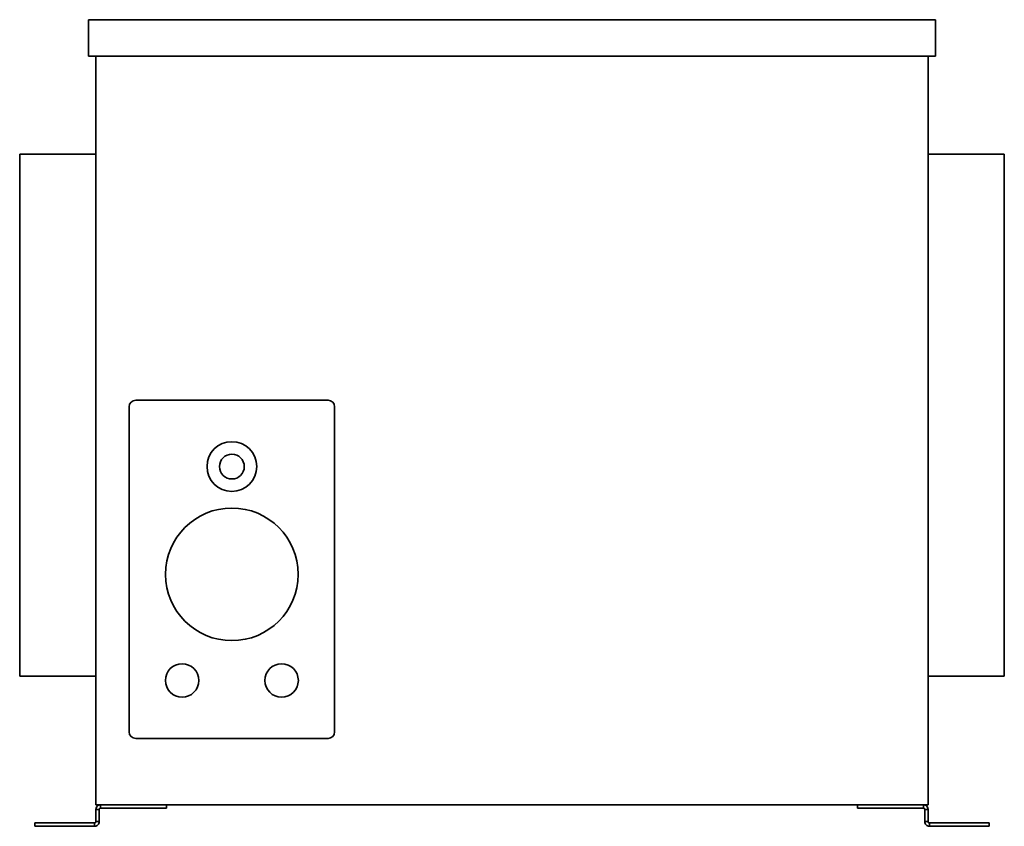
# Model space of a CAD drawing. Header units: millimetres. Extents: x 333 to 927, y 202 to 689.
import ezdxf

# ---------------------------------------------------------------- set-up
doc = ezdxf.new("R2010")
doc.units = ezdxf.units.MM
doc.header["$LTSCALE"] = 3
doc.layers.add('Krawędzie widoczne(ISO)', color=7, linetype='Continuous', lineweight=35, true_color=0x262659)

msp = doc.modelspace()

# ---------------------------------------------------------------- linework, layer by layer
at = {"layer": 'Krawędzie widoczne(ISO)'}
for p, q in [((374.5, 688.73), (885.5, 688.73)), ((374.5, 666.73), (374.5, 688.73)), ((885.5, 666.73), (885.5, 688.73)), ((885.5, 666.73), (374.5, 666.73)), ((379, 666.73), (379, 215.23)), ((881, 666.73), (881, 215.23)), ((333, 607.73), (333, 292.73)), ((379, 607.73), (333, 607.73)), ((927, 607.73), (881, 607.73)), ((927, 292.73), (927, 607.73)), ((403, 459.23), (519, 459.23)), ((399, 259.23), (399, 455.23)), ((523, 455.23), (523, 259.23)), ((379, 292.73), (333, 292.73)), ((927, 292.73), (881, 292.73)), ((519, 255.23), (403, 255.23)), ((881, 215.23), (379, 215.23)), ((381.8, 215.23), (381.8, 214.11)), ((381.8, 214.11), (381.8, 213.23)), ((421.53, 215.23), (421.53, 213.23)), ((838.47, 215.23), (838.47, 213.23)), ((878.2, 214.11), (878.2, 215.23)), ((878.2, 213.23), (878.2, 214.11)), ((379, 212.43), (379, 205.07)), ((380.12, 212.43), (379, 212.43)), ((381, 212.43), (380.12, 212.43)), ((381, 205.07), (381, 212.43)), ((381.8, 213.23), (396.97, 213.23)), ((404.48, 213.23), (396.97, 213.23)), ((404.48, 213.23), (419.78, 213.23)), ((421.53, 213.23), (419.78, 213.23)), ((840.22, 213.23), (838.47, 213.23)), ((840.22, 213.23), (855.52, 213.23)), ((863.03, 213.23), (855.52, 213.23)), ((863.03, 213.23), (878.2, 213.23)), ((879, 212.43), (879, 205.07)), ((879.88, 212.43), (879, 212.43)), ((881, 212.43), (879.88, 212.43)), ((881, 205.07), (881, 212.43)), ((342.21, 204.27), (343.96, 204.27)), ((342.21, 202.27), (342.21, 204.27)), ((343.96, 202.27), (342.21, 202.27)), ((343.96, 204.27), (365.88, 204.27)), ((343.96, 202.27), (365.88, 202.27)), ((365.88, 204.27), (374.37, 204.27)), ((374.37, 202.27), (365.88, 202.27)), ((374.37, 204.27), (377.2, 204.27)), ((374.37, 202.27), (377.2, 202.27)), ((378.2, 204.27), (377.2, 204.27)), ((377.2, 202.27), (378.2, 202.27)), ((378.2, 203.39), (378.2, 204.27)), ((378.2, 202.27), (378.2, 203.39)), ((379, 205.07), (379.88, 205.07)), ((379.88, 205.07), (381, 205.07)), ((879, 205.07), (880.12, 205.07)), ((880.12, 205.07), (881, 205.07)), ((881.8, 204.27), (881.8, 203.39)), ((882.8, 204.27), (881.8, 204.27)), ((881.8, 203.39), (881.8, 202.27)), ((881.8, 202.27), (882.8, 202.27)), ((882.8, 204.27), (885.63, 204.27)), ((882.8, 202.27), (885.63, 202.27)), ((885.63, 204.27), (894.12, 204.27)), ((894.12, 202.27), (885.63, 202.27)), ((916.04, 204.27), (894.12, 204.27)), ((894.12, 202.27), (916.04, 202.27)), ((916.04, 204.27), (917.79, 204.27)), ((917.79, 202.27), (916.04, 202.27)), ((917.79, 202.27), (917.79, 204.27))]:
    msp.add_line(p, q, dxfattribs=at)
for centre, radius in [((461, 419.23), 15), ((461, 419.23), 7.5), ((461, 354.23), 40), ((431, 290.23), 10.1), ((491, 290.23), 10.1)]:
    msp.add_circle(centre, radius, dxfattribs=at)
for centre, start, end in [((403, 455.23), 90, 180), ((519, 455.23), 0, 90), ((403, 259.23), 180, 270), ((519, 259.23), 270, 0)]:
    msp.add_arc(centre, 4, start, end, dxfattribs=at)
for points, knots in [([(379, 212.43), (379, 212.8), (379.07, 213.16), (379.35, 213.84), (379.56, 214.15), (380.08, 214.67), (380.38, 214.87), (381.06, 215.16), (381.43, 215.23), (381.8, 215.23)], [0, 0, 0, 0, 0.1114459, 0.1114459, 0.2219303, 0.2219303, 0.3324441, 0.3324441, 0.4438708, 0.4438708, 0.4438708, 0.4438708]), ([(878.2, 215.23), (878.57, 215.23), (878.94, 215.16), (879.62, 214.87), (879.92, 214.67), (880.44, 214.15), (880.65, 213.84), (880.93, 213.16), (881, 212.8), (881, 212.43)], [0, 0, 0, 0, 0.1113973, 0.1113973, 0.2218681, 0.2218681, 0.3323097, 0.3323097, 0.4436983, 0.4436983, 0.4436983, 0.4436983]), ([(381.8, 213.23), (381.79, 213.23), (381.77, 213.23), (381.76, 213.23), (381.74, 213.23), (381.73, 213.23), (381.71, 213.23), (381.7, 213.22), (381.68, 213.22), (381.67, 213.22), (381.66, 213.22), (381.64, 213.21), (381.63, 213.21), (381.61, 213.21), (381.6, 213.2), (381.58, 213.2), (381.57, 213.2), (381.56, 213.19), (381.54, 213.19), (381.53, 213.18), (381.52, 213.18), (381.5, 213.17), (381.5, 213.17), (381.49, 213.17), (381.49, 213.17), (381.48, 213.16), (381.47, 213.16), (381.46, 213.16), (381.45, 213.15), (381.44, 213.14), (381.42, 213.14), (381.41, 213.13), (381.4, 213.12), (381.39, 213.11), (381.37, 213.11), (381.36, 213.1), (381.35, 213.09), (381.34, 213.08), (381.32, 213.07), (381.31, 213.07), (381.3, 213.06), (381.29, 213.05), (381.28, 213.04), (381.27, 213.03), (381.26, 213.02), (381.25, 213.01), (381.24, 213), (381.23, 213), (381.23, 212.99), (381.22, 212.99), (381.22, 212.98), (381.22, 212.98), (381.21, 212.97), (381.2, 212.96), (381.19, 212.95), (381.18, 212.94), (381.17, 212.92), (381.16, 212.91), (381.15, 212.9), (381.14, 212.89), (381.14, 212.88), (381.13, 212.87), (381.12, 212.85), (381.11, 212.84), (381.11, 212.83), (381.1, 212.82), (381.09, 212.8), (381.09, 212.79), (381.08, 212.78), (381.07, 212.76), (381.07, 212.75), (381.06, 212.74), (381.06, 212.73), (381.05, 212.72), (381.05, 212.7), (381.04, 212.68), (381.04, 212.67), (381.03, 212.66), (381.03, 212.64), (381.02, 212.63), (381.02, 212.61), (381.02, 212.6), (381.02, 212.59), (381.01, 212.57), (381.01, 212.56), (381.01, 212.54), (381.01, 212.53), (381, 212.52), (381, 212.5), (381, 212.49), (381, 212.47), (381, 212.46), (381, 212.44), (381, 212.43)], [0, 0, 0, 0, 0.0045101, 0.0045101, 0.0045101, 0.0090347, 0.0090347, 0.0090347, 0.0135712, 0.0135712, 0.0135712, 0.0181164, 0.0181164, 0.0181164, 0.0226675, 0.0226675, 0.0226675, 0.0272215, 0.0272215, 0.0272215, 0.0317752, 0.0317752, 0.0317752, 0.0329356, 0.0329356, 0.0329356, 0.0363326, 0.0363326, 0.0363326, 0.0409077, 0.0409077, 0.0409077, 0.0454982, 0.0454982, 0.0454982, 0.0501006, 0.0501006, 0.0501006, 0.0547115, 0.0547115, 0.0547115, 0.0593273, 0.0593273, 0.0593273, 0.0639446, 0.0639446, 0.0639446, 0.0669649, 0.0669649, 0.0669649, 0.0685613, 0.0685613, 0.0685613, 0.0731932, 0.0731932, 0.0731932, 0.0778428, 0.0778428, 0.0778428, 0.0825066, 0.0825066, 0.0825066, 0.0871814, 0.0871814, 0.0871814, 0.0918634, 0.0918634, 0.0918634, 0.0965493, 0.0965493, 0.0965493, 0.100365, 0.100365, 0.100365, 0.105938, 0.105938, 0.105938, 0.1106614, 0.1106614, 0.1106614, 0.115401, 0.115401, 0.115401, 0.1201519, 0.1201519, 0.1201519, 0.1249091, 0.1249091, 0.1249091, 0.1296672, 0.1296672, 0.1296672, 0.1344212, 0.1344212, 0.1344212, 0.1344212]), ([(879, 212.43), (879, 212.44), (879, 212.46), (879, 212.47), (879, 212.49), (879, 212.5), (879, 212.52), (878.99, 212.53), (878.99, 212.54), (878.99, 212.56), (878.99, 212.57), (878.98, 212.59), (878.98, 212.6), (878.98, 212.61), (878.98, 212.63), (878.97, 212.64), (878.97, 212.66), (878.96, 212.67), (878.96, 212.68), (878.95, 212.7), (878.95, 212.71), (878.94, 212.72), (878.94, 212.74), (878.93, 212.75), (878.93, 212.77), (878.92, 212.78), (878.91, 212.79), (878.91, 212.8), (878.9, 212.82), (878.89, 212.83), (878.89, 212.84), (878.88, 212.85), (878.87, 212.87), (878.86, 212.88), (878.86, 212.89), (878.85, 212.9), (878.84, 212.91), (878.83, 212.92), (878.82, 212.94), (878.81, 212.95), (878.8, 212.96), (878.79, 212.97), (878.78, 212.98), (878.77, 212.99), (878.76, 213), (878.75, 213.01), (878.74, 213.02), (878.74, 213.02), (878.73, 213.03), (878.73, 213.03), (878.72, 213.04), (878.72, 213.04), (878.71, 213.05), (878.7, 213.06), (878.69, 213.07), (878.68, 213.07), (878.66, 213.08), (878.65, 213.09), (878.64, 213.1), (878.63, 213.11), (878.61, 213.11), (878.6, 213.12), (878.59, 213.13), (878.58, 213.14), (878.56, 213.14), (878.55, 213.15), (878.54, 213.16), (878.52, 213.16), (878.51, 213.17), (878.5, 213.17), (878.49, 213.18), (878.49, 213.18), (878.48, 213.18), (878.47, 213.18), (878.47, 213.19), (878.46, 213.19), (878.44, 213.19), (878.43, 213.2), (878.42, 213.2), (878.4, 213.2), (878.39, 213.21), (878.37, 213.21), (878.36, 213.21), (878.34, 213.22), (878.33, 213.22), (878.32, 213.22), (878.3, 213.22), (878.29, 213.23), (878.27, 213.23), (878.26, 213.23), (878.24, 213.23), (878.23, 213.23), (878.21, 213.23), (878.2, 213.23)], [0, 0, 0, 0, 0.0047728, 0.0047728, 0.0047728, 0.0095512, 0.0095512, 0.0095512, 0.0143301, 0.0143301, 0.0143301, 0.0191047, 0.0191047, 0.0191047, 0.0238701, 0.0238701, 0.0238701, 0.0286216, 0.0286216, 0.0286216, 0.0333544, 0.0333544, 0.0333544, 0.0382298, 0.0382298, 0.0382298, 0.0427614, 0.0427614, 0.0427614, 0.0474593, 0.0474593, 0.0474593, 0.0521542, 0.0521542, 0.0521542, 0.0568425, 0.0568425, 0.0568425, 0.0615206, 0.0615206, 0.0615206, 0.0661851, 0.0661851, 0.0661851, 0.0708326, 0.0708326, 0.0708326, 0.0744107, 0.0744107, 0.0744107, 0.0754605, 0.0754605, 0.0754605, 0.080083, 0.080083, 0.080083, 0.0847043, 0.0847043, 0.0847043, 0.0893209, 0.0893209, 0.0893209, 0.0939292, 0.0939292, 0.0939292, 0.0985257, 0.0985257, 0.0985257, 0.1031072, 0.1031072, 0.1031072, 0.1049061, 0.1049061, 0.1049061, 0.1076745, 0.1076745, 0.1076745, 0.112241, 0.112241, 0.112241, 0.1168056, 0.1168056, 0.1168056, 0.1213652, 0.1213652, 0.1213652, 0.125917, 0.125917, 0.125917, 0.1304582, 0.1304582, 0.1304582, 0.1349859, 0.1349859, 0.1349859, 0.1349859]), ([(381, 205.07), (381, 204.69), (380.92, 204.32), (380.64, 203.64), (380.42, 203.33), (379.9, 202.81), (379.59, 202.61), (379.09, 202.41), (378.91, 202.36), (378.56, 202.29), (378.38, 202.27), (378.2, 202.27)], [0, 0, 0, 0, 0.1211213, 0.1211213, 0.2427051, 0.2427051, 0.3638749, 0.3638749, 0.4245444, 0.4245444, 0.4853945, 0.4853945, 0.4853945, 0.4853945]), ([(378.2, 204.27), (378.3, 204.27), (378.4, 204.29), (378.58, 204.36), (378.67, 204.41), (378.82, 204.56), (378.89, 204.64), (378.98, 204.85), (379, 204.96), (379, 205.07)], [-0.238205, -0.238205, -0.238205, -0.238205, -0.1772118, -0.1772118, -0.118791, -0.118791, -0.0580717, -0.0580717, 0, 0, 0, 0]), ([(881.8, 202.27), (881.44, 202.27), (881.08, 202.34), (880.41, 202.61), (880.1, 202.81), (879.58, 203.33), (879.37, 203.64), (879.08, 204.32), (879, 204.69), (879, 205.07)], [0, 0, 0, 0, 0.1219861, 0.1219861, 0.243369, 0.243369, 0.3653617, 0.3653617, 0.48689, 0.48689, 0.48689, 0.48689]), ([(881, 205.07), (881, 205.05), (881, 205.04), (881, 205.02), (881, 205.01), (881, 204.99), (881.01, 204.98), (881.01, 204.96), (881.01, 204.95), (881.01, 204.93), (881.01, 204.92), (881.02, 204.9), (881.02, 204.89), (881.02, 204.88), (881.03, 204.86), (881.03, 204.85), (881.04, 204.83), (881.04, 204.82), (881.04, 204.81), (881.04, 204.81), (881.04, 204.81), (881.05, 204.8), (881.05, 204.79), (881.06, 204.78), (881.06, 204.76), (881.07, 204.75), (881.07, 204.73), (881.08, 204.72), (881.09, 204.71), (881.09, 204.69), (881.1, 204.68), (881.11, 204.67), (881.11, 204.66), (881.12, 204.64), (881.13, 204.63), (881.14, 204.62), (881.15, 204.61), (881.16, 204.6), (881.16, 204.58), (881.17, 204.57), (881.18, 204.56), (881.19, 204.55), (881.2, 204.54), (881.21, 204.53), (881.22, 204.52), (881.23, 204.51), (881.24, 204.5), (881.25, 204.49), (881.26, 204.48), (881.27, 204.47), (881.28, 204.46), (881.3, 204.45), (881.31, 204.44), (881.32, 204.43), (881.33, 204.42), (881.33, 204.42), (881.33, 204.42), (881.34, 204.42), (881.35, 204.41), (881.36, 204.4), (881.36, 204.4), (881.38, 204.39), (881.39, 204.38), (881.4, 204.38), (881.41, 204.37), (881.43, 204.36), (881.44, 204.36), (881.45, 204.35), (881.46, 204.34), (881.48, 204.34), (881.49, 204.33), (881.5, 204.33), (881.52, 204.32), (881.53, 204.32), (881.54, 204.31), (881.56, 204.31), (881.57, 204.3), (881.58, 204.3), (881.6, 204.3), (881.61, 204.29), (881.62, 204.29), (881.64, 204.29), (881.65, 204.28), (881.66, 204.28), (881.68, 204.28), (881.69, 204.28), (881.7, 204.28), (881.72, 204.27), (881.73, 204.27), (881.75, 204.27), (881.76, 204.27), (881.77, 204.27), (881.79, 204.27), (881.8, 204.27)], [0, 0, 0, 0, 0.0078163, 0.0078163, 0.0078163, 0.0156656, 0.0156656, 0.0156656, 0.0235447, 0.0235447, 0.0235447, 0.0314507, 0.0314507, 0.0314507, 0.0393801, 0.0393801, 0.0393801, 0.0456978, 0.0456978, 0.0456978, 0.0473294, 0.0473294, 0.0473294, 0.0552907, 0.0552907, 0.0552907, 0.0632562, 0.0632562, 0.0632562, 0.0712194, 0.0712194, 0.0712194, 0.0791739, 0.0791739, 0.0791739, 0.0871132, 0.0871132, 0.0871132, 0.0950308, 0.0950308, 0.0950308, 0.1029204, 0.1029204, 0.1029204, 0.1107759, 0.1107759, 0.1107759, 0.1185913, 0.1185913, 0.1185913, 0.1263609, 0.1263609, 0.1263609, 0.1340793, 0.1340793, 0.1340793, 0.1356977, 0.1356977, 0.1356977, 0.1417721, 0.1417721, 0.1417721, 0.1495008, 0.1495008, 0.1495008, 0.1572621, 0.1572621, 0.1572621, 0.1650505, 0.1650505, 0.1650505, 0.1728601, 0.1728601, 0.1728601, 0.1811091, 0.1811091, 0.1811091, 0.1885372, 0.1885372, 0.1885372, 0.1964318, 0.1964318, 0.1964318, 0.2043573, 0.2043573, 0.2043573, 0.2123021, 0.2123021, 0.2123021, 0.2202542, 0.2202542, 0.2202542, 0.2282011, 0.2282011, 0.2282011, 0.2282011])]:
    msp.add_open_spline(points, degree=3, knots=knots, dxfattribs=at)

doc.saveas('drawing.dxf')
